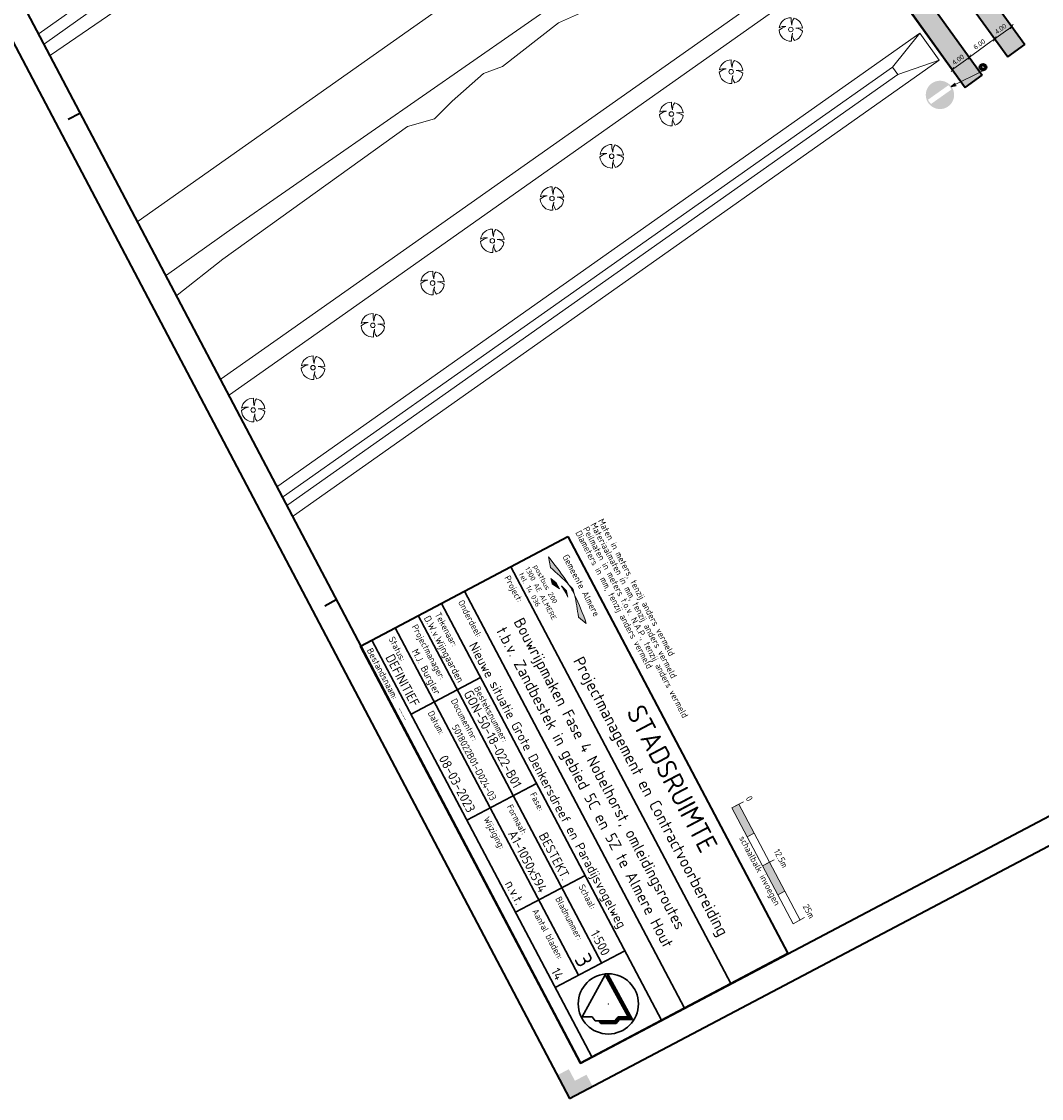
# Model space of a CAD drawing. Header units: metres. Extents: x 148691 to 149199, y 486355 to 486958.
# Tile 1 of 15: x 148832 to 149026, y 486355 to 486561. Entities that reach past the tile are written whole.
import ezdxf
from ezdxf.enums import TextEntityAlignment as Align

# ---------------------------------------------------------------- set-up
doc = ezdxf.new("R2010")
doc.units = ezdxf.units.M
doc.header["$MEASUREMENT"] = 0
doc.linetypes.add('DGN Style 2', pattern=[1, 0.6, -0.4])
doc.layers.get('Defpoints').update_dxf_attribs({"color": 253, "lineweight": 13})
for name, color, linetype, lineweight in [('B-BH-VW-VERKEERSTEKEN_BORD_A-S', 20, 'Continuous', 13), ('BWR-best-situatie', 2, 'Continuous', 13), ('BWR-nieuw-raster-betongranulaat 20%', 254, 'Continuous', 30), ('BWR-nieuw-straatmeubilair', 7, 'Continuous', 40), ('Level 1', 7, 'Continuous', 0), ('TOP-L-topo objecten punt', 7, 'Continuous', 0), ('TOP-L-topo objecten vlak', 7, 'Continuous', 0), ('TOP-L-water beschoeiing', 7, 'Continuous', 0), ('WVB-alg-noordpijl', 7, 'Continuous', 30), ('WVB-alg-onderhoek', 7, 'Continuous', 30), ('WVB-dim-terr-maatvoering 018', 7, 'Continuous', 13), ('WVB-pen-dik 035', 1, 'Continuous', 40), ('WVB-tekst-dik 018', 1, 'Continuous', 13), ('WVB-tekst-dik 025', 1, 'Continuous', 30), ('X-WE-AL-TEKENBLAD_TITELBLOK-S', 7, 'Continuous', 13)]:
    doc.layers.add(name, color=color, linetype=linetype, lineweight=lineweight)
doc.layers.add('BWR-alg-raster boundary', color=151, linetype='Continuous', lineweight=13, plot=False)
doc.styles.add('1 500   0.18', font='WORKING.shx', dxfattribs={"height": 0.9})
doc.styles.add('NLCS-T18', font='txt', dxfattribs={"height": 0.0018})
doc.styles.add('NLCS-T25', font='txt', dxfattribs={"height": 0.0025})
doc.styles.add('Style-NLCS-ISO', font='txt')
doc.dimstyles.new('TER 1 500', dxfattribs={"dimtxt": 0.9, "dimasz": 0.9, "dimexe": 0.45, "dimexo": 0.0625, "dimgap": 0.45, "dimtad": 1, "dimzin": 0, "dimdsep": 46, "dimtxsty": '1 500   0.18', "dimblk": 'TerminatorOpen_0.5', "dimcen": 0, "dimclrd": 256, "dimclre": 256, "dimclrt": 1, "dimazin": 0, "dimtfac": 1, "dimtdec": 0, "dimtmove": 1, "dimatfit": 1, "dimldrblk": 'TerminatorOpen_0.5', "dimfxl": 0.45, "dimfxlon": 1, "dimfrac": 2, "dimtolj": 1, "dimtzin": 0, "dimlwd": -1, "dimlwe": -1, "dimarcsym": 0})

# ---------------------------------------------------------------- blocks, each defined once
blk = doc.blocks.new('BBOOM')
at = {"layer": 'BWR-best-situatie'}
for p, q in [((0.016, 0.603), (0.016, 0.9)), ((0.016, 0.804), (0.016, 0.871)), ((0.26, 0.861), (0.15, 0.72)), ((-0.9, -0.042), (-0.637, 0.135)), ((-0.787, 0.185), (-0.89, 0.134)), ((-0.67, 0.217), (-0.787, 0.185)), ((-0.368, 0.218), (-0.67, 0.217)), ((-0.637, 0.135), (-0.368, 0.218)), ((0.083, 0.318), (0.016, 0.603)), ((0.116, 0.586), (0.083, 0.318)), ((0.15, 0.72), (0.116, 0.586)), ((0.384, 0.1), (0.586, 0.117)), ((0.551, 0.067), (0.384, 0.1)), ((0.752, 0), (0.551, 0.067)), ((0.586, 0.117), (0.895, 0.092)), ((0.89, -0.121), (0.752, 0)), ((0.133, -0.283), (0.05, -0.603)), ((0.05, -0.603), (0.051, -0.899)), ((0.116, -0.484), (0.133, -0.283)), ((0.184, -0.685), (0.116, -0.484)), ((0.293, -0.851), (0.184, -0.685))]:
    blk.add_line(p, q, dxfattribs=at)
blk.add_circle((0, 0), 0.174, dxfattribs=at)
for start, end in [(88.94952, 171.4867), (5.84469, 73.16138), (182.63746, 273.2485), (289.06871, 352.19696)]:
    blk.add_arc((-0.001, 0), 0.9, start, end, dxfattribs=at)
blk = doc.blocks.new('_Oblique_0.5')
at = {"color": 0, "linetype": 'ByBlock', "lineweight": -2}
for p, q in [((0, 0), (-1, 0)), ((0.5, 0.25), (-0.5, -0.25))]:
    blk.add_line(p, q, dxfattribs=at)
blk = doc.blocks.new('*D31')
at = {"layer": 'Defpoints', "color": 0, "lineweight": 40, "transparency": 16777216}
for p in [(149017.4, 486557.37), (149017.4, 486557.37), (149012.54, 486553.85)]:
    blk.add_point(p, dxfattribs=at)
at = {"layer": 'WVB-dim-terr-maatvoering 018', "transparency": 16777216}
for p, q in [((149013.27, 486554.38), (149016.67, 486556.84)), ((149017.4, 486557.37), (149017.67, 486557)), ((149012.54, 486553.85), (149012.8, 486553.49))]:
    blk.add_line(p, q, dxfattribs=at)
at = {"layer": 'WVB-dim-terr-maatvoering 018', "transparency": 16777216, "xscale": 0.9, "yscale": 0.9, "zscale": 0.9}
for p, rotation in [((149017.4, 486557.37), 35.84181214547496), ((149012.54, 486553.85), 215.8418121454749)]:
    blk.add_blockref('_Oblique_0.5', p, dxfattribs=dict(at, rotation=rotation))
at = {"layer": 'WVB-dim-terr-maatvoering 018', "color": 7, "transparency": 16777216, "insert": (149014.45, 486556.34), "char_height": 0.9, "attachment_point": 5, "rotation": 35.8418, "style": '1 500   0.18'}
blk.add_mtext('\\A1;\\C7;6.00', dxfattribs=at)
blk = doc.blocks.new('TerminatorOpen_0.5')
at = {"color": 0, "linetype": 'ByBlock', "lineweight": -2}
for q in [(-1, 0.25), (-1, 0), (-1, -0.25)]:
    blk.add_line((0, 0), q, dxfattribs=at)
blk = doc.blocks.new('*D30')
at = {"layer": 'Defpoints', "color": 0, "lineweight": 40, "transparency": 16777216}
for p in [(149020.65, 486559.71), (149023.11, 486556.3), (149019.87, 486553.96)]:
    blk.add_point(p, dxfattribs=at)
at = {"layer": 'WVB-dim-terr-maatvoering 018', "transparency": 16777216}
for p, q in [((149020.91, 486559.34), (149020.38, 486560.07)), ((149017.67, 486557), (149017.14, 486557.73)), ((149018.13, 486557.89), (149019.92, 486559.18))]:
    blk.add_line(p, q, dxfattribs=at)
at = {"layer": 'WVB-dim-terr-maatvoering 018', "transparency": 16777216, "xscale": 0.9, "yscale": 0.9, "zscale": 0.9}
for p, rotation in [((149020.65, 486559.71), 35.84181214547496), ((149017.4, 486557.37), 215.8418121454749)]:
    blk.add_blockref('_Oblique_0.5', p, dxfattribs=dict(at, rotation=rotation))
at = {"layer": 'WVB-dim-terr-maatvoering 018', "color": 7, "transparency": 16777216, "insert": (149018.5, 486559.27), "char_height": 0.9, "attachment_point": 5, "rotation": 35.8418, "style": '1 500   0.18'}
blk.add_mtext('\\A1;\\C7;4.00', dxfattribs=at)
blk = doc.blocks.new('*D32')
at = {"layer": 'Defpoints', "color": 0, "lineweight": 40, "transparency": 16777216}
for p in [(149012.54, 486553.85), (149015, 486550.45), (149011.76, 486548.1)]:
    blk.add_point(p, dxfattribs=at)
at = {"layer": 'WVB-dim-terr-maatvoering 018', "transparency": 16777216}
for p, q in [((149010.03, 486552.04), (149011.81, 486553.33)), ((149012.8, 486553.49), (149012.28, 486554.22)), ((149009.56, 486551.15), (149009.03, 486551.88))]:
    blk.add_line(p, q, dxfattribs=at)
at = {"layer": 'WVB-dim-terr-maatvoering 018', "transparency": 16777216, "xscale": 0.9, "yscale": 0.9, "zscale": 0.9}
for p, rotation in [((149012.54, 486553.85), 35.84181214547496), ((149009.3, 486551.51), 215.8418121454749)]:
    blk.add_blockref('_Oblique_0.5', p, dxfattribs=dict(at, rotation=rotation))
at = {"layer": 'WVB-dim-terr-maatvoering 018', "color": 7, "transparency": 16777216, "insert": (149010.39, 486553.41), "char_height": 0.9, "attachment_point": 5, "rotation": 35.8418, "style": '1 500   0.18'}
blk.add_mtext('\\A1;\\C7;4.00', dxfattribs=at)
blk = doc.blocks.new('RVVBOR')
at = {"layer": 'BWR-nieuw-straatmeubilair'}
for p, q in [((0, 0.33), (-0.28, -0.16)), ((0, 0.33), (0.28, -0.16)), ((-0.28, -0.16), (0.28, -0.16))]:
    blk.add_line(p, q, dxfattribs=at)
blk.add_circle((0, 0), 0.325, dxfattribs=at)
blk = doc.blocks.new('C02')
at = {"layer": 'Level 1', "linetype": 'Continuous', "lineweight": 0}
h = blk.add_hatch(color=1, dxfattribs=at)
h.paths.add_polyline_path([(0.053, 0.001, 0.915019), (0.039, 0.6, 1.092839)])
h.paths.add_polyline_path([(-0.245, 0.252), (-0.248, 0.266), (-0.25, 0.28), (-0.251, 0.294), (-0.251, 0.307), (-0.251, 0.321), (-0.25, 0.336), (-0.248, 0.349), (-0.245, 0.363), (0.045, 0.363), (0.284, 0.363), (0.287, 0.349), (0.289, 0.336), (0.29, 0.321), (0.29, 0.307), (0.29, 0.294), (0.289, 0.28), (0.287, 0.266), (0.284, 0.252), (0.047, 0.252)], flags=16)
blk = doc.blocks.new('*U55')
at = {"layer": 'WVB-tekst-dik 018', "lineweight": 0}
blk.add_hatch(color=256, dxfattribs=at).paths.add_polyline_path([(-0.42, 0.64, 0.028214), (-3.79, 0.14), (-2.77, -0.17, -0.022049)])
at = {"layer": 'WVB-tekst-dik 018', "lineweight": 0, "extrusion": (0, 0, -1)}
for points in [[(0.65, -0.07, 0.038766), (-0.64, -0.02, -0.013367), (-0.01, 0.14)], [(0.42, 0.64, 0.02506), (-0.72, 0.67, -0.008039), (-0.2, 0.8)], [(-0.72, 0.67, 0.022195), (-2.85, -0.02), (-3.79, 0.37, -0.031561)], [(1.79, -0.65, 0.015018), (1.27, -0.8), (0.5, -0.38), (1.17, -0.38)]]:
    blk.add_hatch(color=256, dxfattribs=at).paths.add_polyline_path(points)
at = {"layer": 'WVB-tekst-dik 018', "lineweight": 0, "flags": 128}
for points in [[(-0.42, 0.64, 0.028214), (-3.79, 0.14), (-2.77, -0.17, -0.022049)], [(-0.65, -0.07, -0.038766), (0.64, -0.02, 0.013367), (0.01, 0.14)], [(-0.42, 0.64, -0.02506), (0.72, 0.67, 0.008039), (0.2, 0.8)], [(0.72, 0.67, -0.022195), (2.85, -0.02), (3.79, 0.37, 0.031561)], [(-1.79, -0.65, -0.015018), (-1.27, -0.8), (-0.5, -0.38), (-1.17, -0.38)]]:
    blk.add_lwpolyline(points, format="xyb", close=True, dxfattribs=at)
at = {"layer": 'WVB-tekst-dik 018', "lineweight": 0, "extrusion": (0, 0, -1)}
blk.add_arc((-2.99, -10.66), 11.21, 71.0275, 74.56, dxfattribs=at)
at = {"layer": 'WVB-tekst-dik 018', "lineweight": 0}
blk.add_arc((3.6, -13.99), 15.17, 102.9565, 105.3929, dxfattribs=at)
blk = doc.blocks.new('ONDERHOEK PMCV')
at = {"layer": 'BWR-alg-raster boundary', "linetype": 'DGN Style 2'}
for p, q in [((-0.04412, 0.11167), (-0.04412, 0.10667)), ((-0.01912, 0.10967), (-0.06912, 0.10967))]:
    blk.add_line(p, q, dxfattribs=at)
at = {"layer": 'BWR-alg-raster boundary', "linetype": 'DGN Style 2', "flags": 128}
blk.add_lwpolyline([(-0.06912, 0.11167), (-0.06912, 0.10667), (-0.01912, 0.10667), (-0.01912, 0.11167)], dxfattribs=at)
for points in [[(-0.05662, 0.10667), (-0.06912, 0.10667), (-0.06912, 0.10967), (-0.05662, 0.10967)], [(-0.04412, 0.10967), (-0.03162, 0.10967), (-0.03162, 0.10667), (-0.04412, 0.10667)]]:
    blk.add_lwpolyline(points, close=True, dxfattribs=at)
at = {"layer": 'BWR-alg-raster boundary'}
blk.add_point((-0.025, 0.02999), dxfattribs=at)
at = {"layer": 'BWR-alg-raster boundary', "linetype": 'DGN Style 2'}
blk.add_solid([(-0.05662, 0.10667), (-0.06912, 0.10667), (-0.05662, 0.10967), (-0.06912, 0.10967)], dxfattribs=at)
at = {"layer": 'BWR-alg-raster boundary', "linetype": 'DGN Style 2', "extrusion": (0, 0, -1)}
blk.add_solid([(0.04412, 0.10967), (0.03162, 0.10967), (0.04412, 0.10667), (0.03162, 0.10667)], dxfattribs=at)
at = {"layer": 'WVB-alg-onderhoek', "lineweight": 30}
for p, q in [((-0.19, 0.07498), (-0.01, 0.07498)), ((-0.19, 0.05498), (-0.01, 0.05498)), ((-0.19, 0.04499), (-0.01, 0.04499)), ((-0.15801, 0.04499), (-0.15801, 0.015)), ((-0.11226, 0.04499), (-0.11226, 0.015)), ((-0.0725, 0.015), (-0.0725, 0.04499)), ((-0.04, 0.015), (-0.04, 0.04499)), ((-0.19, 0.03499), (-0.04006, 0.03499)), ((-0.19, 0.02499), (-0.04006, 0.02499)), ((-0.19, 0.015), (-0.01, 0.015))]:
    blk.add_line(p, q, dxfattribs=at)
at = {"layer": 'WVB-alg-onderhoek', "lineweight": 40, "flags": 128}
blk.add_lwpolyline([(-0.19, 0.09957), (-0.01, 0.09957), (-0.01, 0.01), (-0.19, 0.01)], close=True, dxfattribs=at)
at = {"layer": 'WVB-tekst-dik 018', "lineweight": 0, "xscale": 0.003859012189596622, "yscale": 0.003859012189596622, "zscale": 0.003859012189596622}
blk.add_blockref('*U55', (-0.17194, 0.0889), dxfattribs=at)
at = {"layer": 'BWR-alg-raster boundary', "linetype": 'DGN Style 2', "style": 'Style-NLCS-ISO'}
blk.add_text('schaalbalk invoegen', height=0.0025, dxfattribs=at).set_placement((-0.04298, 0.10364), align=Align.CENTER)
at = {"layer": 'WVB-tekst-dik 018', "lineweight": 40, "style": 'Style-NLCS-ISO'}
blk.add_text('STADSRUIMTE', height=0.0075, dxfattribs=at).set_placement((-0.08969, 0.09167), align=Align.MIDDLE_CENTER)
at = {"layer": 'WVB-tekst-dik 018', "style": 'Style-NLCS-ISO'}
for s, p in [('postbus 200', (-0.17796, 0.08359)), ('1300 AE ALMERE', (-0.17566, 0.08034)), ('tel. 14 036', (-0.17888, 0.0773))]:
    blk.add_text(s, height=0.0019681, rotation=360, dxfattribs=at).set_placement(p, align=Align.MIDDLE_CENTER)
at = {"layer": 'WVB-tekst-dik 018', "lineweight": 30, "style": 'Style-NLCS-ISO'}
blk.add_text('Projectmanagement en Contractvoorbereiding', height=0.0044985, dxfattribs=at).set_placement((-0.08747, 0.0814), align=Align.MIDDLE_CENTER)
at = {"layer": 'WVB-tekst-dik 018', "style": 'NLCS-T25'}
for s, height, p in [('Project:', 0.002499, (-0.1875, 0.07073)), ('Onderdeel:', 0.002499, (-0.1875, 0.05074)), ('Tekenaar:', 0.002499, (-0.1875, 0.04073)), ('Besteksnummer:', 0.0024991, (-0.1555, 0.04074)), ('Fase:', 0.002499, (-0.10976, 0.04074)), ('Schaal:', 0.002499, (-0.07, 0.04074)), ('Projectmanager:', 0.0024991, (-0.1875, 0.03073)), ('Documentnr:', 0.0024991, (-0.1555, 0.03074)), ('Formaat:', 0.002499, (-0.10976, 0.03074)), ('Bladnummer:', 0.0024991, (-0.07, 0.03074)), ('Status:', 0.002499, (-0.1875, 0.02074)), ('Datum:', 0.002499, (-0.1555, 0.02074)), ('Wijziging:', 0.002499, (-0.10976, 0.02074)), ('Aantal bladen:', 0.0024991, (-0.07, 0.02074)), ('Bestandsnaam: ', 0.0024991, (-0.1875, 0.01133))]:
    blk.add_text(s, height=height, dxfattribs=at).set_placement(p)
at = {"layer": 'WVB-tekst-dik 018', "attachment_point": 7}
for s, insert, char_height, line_spacing_factor, style in [('Maten in meters, tenzij anders vermeld \\PMateriaalmaten in mm, tenzij anders vermeld ^JPeilmaten in meters t.o.v. N.A.P., tenzij anders vermeld \\PDiameters in mm, tenzij anders vermeld ^J', (-0.19, 0.10199), 0.0025, 0.779777, 'Style-NLCS-ISO'), ('----', (-0.16227, 0.01133), 0.001799, 1.8, 'NLCS-T18')]:
    blk.add_mtext(s, dxfattribs=dict(at, insert=insert, char_height=char_height, line_spacing_factor=line_spacing_factor, style=style))
at = {"layer": 'WVB-tekst-dik 025', "style": 'Style-NLCS-ISO', "flags": 2}
blk.add_attdef('NL_META_EIGENAAR', text='', height=0.00253, dxfattribs=at).set_placement((-0.17116, 0.0954), align=Align.MIDDLE_CENTER)
at = {"layer": 'WVB-tekst-dik 025', "style": 'Style-NLCS-ISO', "flags": 12}
for tag, height, p in [('NL_META_OPSTELLER', 0.0027, (-0.16003, 0.03635)), ('NL_META_BEHOORT_BIJ', 0.0036, (-0.11433, 0.03636)), ('NL_META_PROJECTFASE', 0.0036, (-0.07452, 0.03636)), ('NL_META_SCHAAL', 0.0036, (-0.04202, 0.03636)), ('NL_META_AUTORISATOR', 0.0027, (-0.16003, 0.02636)), ('NL_META_ID_NUMMER', 0.0027, (-0.11433, 0.02636)), ('NL_META_BLADNUMMER', 0.0063, (-0.04202, 0.02636)), ('NL_META_DOCUMENTSTATUS', 0.0036, (-0.16003, 0.01636)), ('NL_META_REVISIE', 0.0036, (-0.07452, 0.01637)), ('NL_META_AANTAL_BLADEN', 0.0036, (-0.04202, 0.01637))]:
    blk.add_attdef(tag, text='', height=height, dxfattribs=at).set_placement(p, align=Align.RIGHT)
at = {"layer": 'WVB-tekst-dik 025', "style": 'Style-NLCS-ISO'}
for tag, p in [('NL_META_TEKENBLADFORMAAT', (-0.07452, 0.02636)), ('NL_META_UITGAVE', (-0.11433, 0.01637))]:
    blk.add_attdef(tag, text='', height=0.0036, dxfattribs=at).set_placement(p, align=Align.RIGHT)
at = {"layer": 'WVB-tekst-dik 025', "style": 'Style-NLCS-ISO', "flags": 12}
for tag, height in [('NL_META_TEKENINGOMSCHRIJVING_1', 0.00432), ('NL_META_PROJECTOMSCHRIJVING', 0.0036)]:
    blk.add_attdef(tag, (0, 0), '', height=height, dxfattribs=at)
at = {"layer": 'WVB-tekst-dik 025', "style": 'Style-NLCS-ISO'}
blk.add_attdef('NL_META_TEKENINGOMSCHRIJVING', (0, 0), '', height=0.00432, dxfattribs=at)
at = {"layer": 'X-WE-AL-TEKENBLAD_TITELBLOK-S', "ltscale": 500, "style": 'Style-NLCS-ISO', "flags": 12}
blk.add_attdef('NL_META_PROJECTOMSCHRIJVING', (0, 0), '', height=0.000025, dxfattribs=at)
blk = doc.blocks.new('schaal 1-500')
at = {"layer": 'B-BH-VW-VERKEERSTEKEN_BORD_A-S', "color": 7, "lineweight": 13, "ltscale": 500}
for p, q in [((0, 0), (0, 0.005)), ((0.025, 0), (0.025, 0.005)), ((0.05, 0), (0.05, 0.005)), ((0, 0.003), (0.05, 0.003)), ((0, 0), (0.05, 0)), ((0.0125, 0), (0.0125, 0.003)), ((0.0375, 0), (0.0375, 0.003))]:
    blk.add_line(p, q, dxfattribs=at)
at = {"layer": 'B-BH-VW-VERKEERSTEKEN_BORD_A-S', "color": 7, "lineweight": 13, "ltscale": 500, "extrusion": (0, 0, -1)}
blk.add_solid([(0, 0.003), (-0.0125, 0.003), (0, 0), (-0.0125, 0)], dxfattribs=at)
at = {"layer": 'B-BH-VW-VERKEERSTEKEN_BORD_A-S', "color": 7, "lineweight": 13, "ltscale": 500}
blk.add_solid([(0.025, 0.003), (0.0375, 0.003), (0.025, 0), (0.0375, 0)], dxfattribs=at)
at = {"layer": 'B-BH-VW-VERKEERSTEKEN_BORD_A-S', "color": 7, "lineweight": 13, "ltscale": 500, "style": 'Style-NLCS-ISO'}
for s, p in [('0', (-0.00007, 0.00629)), ('12.5m', (0.02576, 0.00629)), ('25m ', (0.04935, 0.00629))]:
    blk.add_text(s, height=0.0025, dxfattribs=at).set_placement(p, align=Align.CENTER)
blk = doc.blocks.new('NPIJL')
at = {"layer": 'WVB-alg-noordpijl'}
for p, q in [((-0.001225, 0.011045), (-0.00998, -0.00495)), ((0.007525, -0.00495), (-0.001225, 0.011045)), ((-0.00009, 0.01105), (-0.00066, 0.01001)), ((-0.000635, 0.00996), (0.00051, 0.00996)), ((-0.00055, 0.01021), (0.000365, 0.01021)), ((-0.000495, 0.00971), (0.000645, 0.00971)), ((-0.00042, 0.010455), (0.00024, 0.010455)), ((-0.00036, 0.00946), (0.00078, 0.00946)), ((-0.000275, 0.01071), (0.000095, 0.01071)), ((-0.00022, 0.00921), (0.000915, 0.009205)), ((0.00921, -0.00595), (-0.00009, 0.01105)), ((-0.000085, 0.00896), (0.001055, 0.00896)), ((0.00005, 0.00871), (0.00119, 0.00871)), ((0.00019, 0.008465), (0.001325, 0.00846)), ((0.000325, 0.00821), (0.001465, 0.008215)), ((0.00046, 0.00796), (0.0016, 0.00796)), ((0.0006, 0.00771), (0.001735, 0.00771)), ((0.000735, 0.00746), (0.001875, 0.00746)), ((0.00087, 0.00721), (0.00201, 0.00721)), ((0.00101, 0.00696), (0.002145, 0.00696)), ((0.001145, 0.00671), (0.002285, 0.00671)), ((0.00128, 0.00646), (0.00242, 0.00646)), ((0.00142, 0.00621), (0.00256, 0.00621)), ((0.001555, 0.00596), (0.0027, 0.00596)), ((0.001695, 0.00571), (0.00283, 0.00571)), ((0.00183, 0.005455), (0.00297, 0.00546)), ((0.00197, 0.00521), (0.00311, 0.00521)), ((0.002105, 0.00496), (0.00324, 0.004965)), ((0.002245, 0.00471), (0.003385, 0.00471)), ((0.00238, 0.004455), (0.003515, 0.004465)), ((0.002515, 0.00421), (0.00365, 0.00421)), ((0.002655, 0.00396), (0.003795, 0.00396)), ((0.00279, 0.00371), (0.003925, 0.00371)), ((0.00293, 0.003465), (0.00406, 0.00346)), ((0.00306, 0.00321), (0.0042, 0.00321)), ((0.0032, 0.00296), (0.004335, 0.00296)), ((0.003335, 0.00271), (0.00447, 0.00271)), ((0.00347, 0.00246), (0.00461, 0.00246)), ((0.00361, 0.00221), (0.00475, 0.00221)), ((0.003745, 0.00196), (0.004885, 0.00196)), ((0.00388, 0.001705), (0.00502, 0.00171)), ((0.00402, 0.00146), (0.00516, 0.00146)), ((0.004155, 0.00121), (0.005295, 0.00121)), ((0.004295, 0.00096), (0.00543, 0.00096)), ((0.00443, 0.00071), (0.00557, 0.00071)), ((0.004565, 0.00046), (0.005705, 0.00046)), ((0.0047, 0.00021), (0.00584, 0.00021)), ((0.00484, -0.00004), (0.00598, -0.00004)), ((0.004975, -0.00029), (0.00612, -0.00029)), ((0.00511, -0.00054), (0.00625, -0.000535)), ((0.005255, -0.00079), (0.006385, -0.00079)), ((0.005385, -0.00104), (0.00653, -0.00104)), ((0.00553, -0.00129), (0.00666, -0.00129)), ((0.00566, -0.00154), (0.006795, -0.00154)), ((0.005795, -0.00179), (0.006935, -0.00179)), ((0.005935, -0.00204), (0.00707, -0.00204)), ((0.00607, -0.00229), (0.007205, -0.00229)), ((0.006205, -0.00254), (0.007345, -0.00254)), ((0.006345, -0.00279), (0.007475, -0.002785)), ((0.00648, -0.003035), (0.00762, -0.00304)), ((0.006615, -0.00329), (0.007755, -0.00329)), ((0.006755, -0.00354), (0.00789, -0.00354)), ((0.00689, -0.003785), (0.00803, -0.00379)), ((0.00703, -0.00404), (0.008165, -0.004035)), ((-0.00998, -0.00495), (-0.00623, -0.00495)), ((-0.00623, -0.00495), (-0.004975, -0.006455)), ((-0.004975, -0.006455), (0.002525, -0.006455)), ((-0.003675, -0.00645), (-0.002845, -0.00745)), ((-0.0036, -0.00654), (0.00375, -0.00654)), ((-0.00339, -0.00679), (0.00354, -0.00679)), ((-0.00318, -0.00704), (0.003325, -0.00704)), ((-0.002975, -0.00729), (0.00313, -0.00729)), ((-0.002845, -0.00745), (0.002985, -0.00745)), ((0.002525, -0.006455), (0.003775, -0.00495)), ((0.00266, -0.00629), (0.003955, -0.00629)), ((0.002865, -0.00604), (0.004165, -0.006035)), ((0.002985, -0.00745), (0.00424, -0.00595)), ((0.003075, -0.00579), (0.00912, -0.00579)), ((0.003285, -0.00554), (0.008985, -0.00554)), ((0.003485, -0.00529), (0.00885, -0.00529)), ((0.0037, -0.00504), (0.00871, -0.00504)), ((0.003775, -0.00495), (0.007525, -0.00495)), ((0.00424, -0.00595), (0.00921, -0.00595)), ((0.007165, -0.00429), (0.0083, -0.00429)), ((0.007295, -0.00454), (0.00844, -0.004535)), ((0.007435, -0.00479), (0.008575, -0.004785))]:
    blk.add_line(p, q, dxfattribs=at)
blk.add_circle((0, 0), 0.0115, dxfattribs=at)

msp = doc.modelspace()

# ---------------------------------------------------------------- hatches: boundary and pattern name
at = {"layer": 'WVB-alg-onderhoek', "lineweight": 40}
msp.add_hatch(color=256, dxfattribs=at).paths.add_polyline_path([(148936.168, 486355.093), (148933.837, 486359.517), (148936.049, 486360.682), (148937.215, 486358.471), (148939.426, 486359.636), (148940.592, 486357.425)])

# ---------------------------------------------------------------- linework, layer by layer
at = {"layer": 'BWR-nieuw-raster-betongranulaat 20%', "flags": 128}
for points in [[(149023.108, 486556.303), (149019.865, 486553.96), (149008.735, 486569.369), (149012.001, 486571.679)], [(149015.001, 486550.447), (149011.759, 486548.105), (149000.57, 486563.595), (149003.836, 486565.905)]]:
    msp.add_lwpolyline(points, close=True, dxfattribs=at)
at = {"layer": 'BWR-nieuw-raster-betongranulaat 20%'}
for points in [[(149023.108, 486556.303), (149019.865, 486553.96), (149012.001, 486571.679), (149008.735, 486569.369)], [(149015.001, 486550.447), (149011.759, 486548.105), (149003.836, 486565.905), (149000.57, 486563.595)]]:
    msp.add_solid(points, dxfattribs=at)
at = {"layer": 'TOP-L-topo objecten vlak', "color": 7, "linetype": 'Continuous', "lineweight": 0}
for p, q in [((148941.684, 486633.964), (148834.887, 486558.385)), ((148942.705, 486632.55), (148835.934, 486556.402)), ((148971.841, 486590.756), (148872.206, 486521.489)), ((148886.245, 486500), (148991.596, 486574.311)), ((148850.392, 486563.342), (148837.067, 486554.255)), ((148940.976, 486563.498), (148934.096, 486560.422)), ((148934.096, 486560.422), (148923.411, 486552.073)), ((149003.069, 486558.427), (148880.479, 486472.003)), ((148931.208, 486500), (149006.753, 486553.327)), ((148997.859, 486551.978), (148881.546, 486469.981)), ((148923.411, 486552.073), (148919.751, 486550.755)), ((148998.88, 486550.564), (148882.367, 486468.425)), ((148919.751, 486550.755), (148913.75, 486545.482)), ((148913.75, 486545.482), (148910.383, 486542.113)), ((148910.383, 486542.113), (148905.26, 486540.649)), ((148905.26, 486540.649), (148869.983, 486515.309)), ((148872.206, 486521.489), (148859.237, 486512.249)), ((148869.983, 486515.309), (148861.235, 486508.465)), ((148869.675, 486492.472), (148880.36, 486500)), ((148871.275, 486489.441), (148886.245, 486500)), ((148883.485, 486466.307), (148931.208, 486500))]:
    msp.add_line(p, q, dxfattribs=at)
at = {"layer": 'TOP-L-topo objecten vlak', "linetype": 'Continuous', "lineweight": 0}
for p, q in [((148997.859, 486551.978), (149003.069, 486558.427)), ((149003.069, 486558.427), (149006.753, 486553.327)), ((148998.88, 486550.564), (149006.753, 486553.327)), ((148997.859, 486551.978), (148998.88, 486550.564))]:
    msp.add_line(p, q, dxfattribs=at)
at = {"layer": 'TOP-L-topo objecten vlak', "color": 7, "linetype": 'Continuous', "lineweight": 0, "flags": 128}
for points in [[(148970.327, 486603.755), (148910.369, 486562.405), (148853.791, 486522.569)], [(148861.235, 486508.465), (148869.983, 486515.309), (148905.26, 486540.649), (148910.383, 486542.113), (148913.75, 486545.482), (148919.751, 486550.755), (148923.411, 486552.073), (148934.096, 486560.422), (148940.976, 486563.498), (148950.197, 486570.235), (148961.761, 486579.756), (148971.203, 486586.713)], [(148983.114, 486572.391), (148880.36, 486500), (148869.675, 486492.472)]]:
    msp.add_lwpolyline(points, dxfattribs=at)
at = {"layer": 'TOP-L-water beschoeiing', "color": 7, "linetype": 'Continuous', "lineweight": 0}
msp.add_line((148880.36, 486500), (148869.675, 486492.472), dxfattribs=at)
at = {"layer": 'WVB-alg-onderhoek', "lineweight": 40}
for p, q in [((148691.402, 486819.544), (148936.168, 486355.093)), ((148840.474, 486542.039), (148842.685, 486543.205)), ((148936.168, 486355.093), (149198.915, 486493.561)), ((148889.427, 486449.149), (148891.639, 486450.315))]:
    msp.add_line(p, q, dxfattribs=at)
at = {"layer": 'WVB-alg-onderhoek', "lineweight": 40, "flags": 128}
msp.add_lwpolyline([(148700.488, 486813.029), (148938.261, 486361.848), (149192.16, 486495.653), (148954.388, 486946.834)], close=True, dxfattribs=at)
at = {"layer": 'WVB-pen-dik 035'}
for p, q in [((148967.784, 486615.814), (149015.001, 486550.447)), ((148964.542, 486613.472), (149011.759, 486548.105)), ((149004.83, 486574.775), (149019.865, 486553.96)), ((149010.577, 486573.649), (149023.108, 486556.303)), ((149019.865, 486553.96), (149023.108, 486556.303)), ((149011.759, 486548.105), (149015.001, 486550.447))]:
    msp.add_line(p, q, dxfattribs=at)

# ---------------------------------------------------------------- block references
at = {"layer": 'B-BH-VW-VERKEERSTEKEN_BORD_A-S', "color": 7, "lineweight": 13, "ltscale": 500, "xscale": 500, "yscale": 500, "zscale": 500, "rotation": 297.8247840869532}
msp.add_blockref('schaal 1-500', (148967.206, 486410.555), dxfattribs=at)
at = {"layer": 'BWR-nieuw-straatmeubilair', "xscale": 2, "yscale": 2, "zscale": 2, "rotation": 35.2816384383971}
msp.add_blockref('RVVBOR', (149015.147, 486551.967), dxfattribs=at)
at = {"layer": 'Level 1', "color": 1, "linetype": 'Continuous', "lineweight": 0, "xscale": 9, "yscale": 9, "zscale": 9, "rotation": 35.2663116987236}
msp.add_blockref('C02', (149008.343, 486544.372), dxfattribs=at)
at = {"layer": 'TOP-L-topo objecten punt', "color": 7, "linetype": 'Continuous', "lineweight": 0, "xscale": 2.5, "yscale": 2.5, "zscale": 2.5}
for p in [(148978.445, 486559.162), (148967.044, 486551.094), (148955.643, 486543.026), (148944.241, 486534.958), (148932.84, 486526.89), (148921.439, 486518.822), (148910.038, 486510.753), (148898.637, 486502.685), (148887.209, 486494.598), (148875.781, 486486.511)]:
    msp.add_blockref('BBOOM', p, dxfattribs=at)
at = {"layer": 'WVB-alg-noordpijl', "xscale": 500, "yscale": 500, "zscale": 500}
msp.add_blockref('NPIJL', (148943.597, 486373.146), dxfattribs=at)
at = {"layer": 'WVB-tekst-dik 018'}
ref = msp.add_blockref('ONDERHOEK PMCV', (148936.168, 486355.093), dxfattribs=dict(at, xscale=500, yscale=500, zscale=500, rotation=297.8247840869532))
ref.add_attrib('NL_META_EIGENAAR', 'Gemeente Almere', dxfattribs={"layer": 'WVB-tekst-dik 025', "height": 1.26519, "rotation": 297.82478, "style": 'Style-NLCS-ISO'}).set_placement((148938.405, 486453.043), align=Align.MIDDLE_CENTER)
ref.add_attrib('NL_META_PROJECTOMSCHRIJVING', 'Nieuwe situatie Grote Denkersdreef en Paradijsvogelweg', (148916.924, 486441.623), dxfattribs={"layer": 'WVB-tekst-dik 025', "height": 1.79938, "rotation": 297.82478, "style": 'Style-NLCS-ISO'})
ref.add_attrib('NL_META_TEKENINGOMSCHRIJVING_1', 't.b.v. Zandbestek in gebied 5C en 5Z te Almere Hout', (148922.128, 486444.37), dxfattribs={"layer": 'WVB-tekst-dik 025', "height": 2.15926, "rotation": 297.82478, "style": 'Style-NLCS-ISO'})
ref.add_attrib('NL_META_PROJECTFASE', 'BESTEKT.', dxfattribs={"layer": 'WVB-tekst-dik 025', "height": 1.7994, "rotation": 297.82478, "style": 'Style-NLCS-ISO'}).set_placement((148934.854, 486396.528), align=Align.RIGHT)
ref.add_attrib('NL_META_SCHAAL', '1:500', dxfattribs={"layer": 'WVB-tekst-dik 025', "height": 1.7994, "rotation": 297.82478, "style": 'Style-NLCS-ISO'}).set_placement((148942.439, 486382.157), align=Align.RIGHT)
ref.add_attrib('NL_META_BEHOORT_BIJ', 'GON-50-18-022-B01', dxfattribs={"layer": 'WVB-tekst-dik 025', "height": 1.79938, "rotation": 297.82478, "style": 'Style-NLCS-ISO'}).set_placement((148925.562, 486414.134), align=Align.RIGHT)
ref.add_attrib('NL_META_DOCUMENTSTATUS', 'DEFINITIEF', dxfattribs={"layer": 'WVB-tekst-dik 025', "height": 1.7994, "rotation": 297.82478, "style": 'Style-NLCS-ISO'}).set_placement((148906.052, 486429.675), align=Align.RIGHT)
ref.add_attrib('NL_META_OPSTELLER', 'D.W.v.Wijngaarden', dxfattribs={"layer": 'WVB-tekst-dik 025', "height": 1.34954, "rotation": 297.82478, "style": 'Style-NLCS-ISO'}).set_placement((148914.891, 486434.34), align=Align.RIGHT)
ref.add_attrib('NL_META_AUTORISATOR', 'M.J. Burgler', dxfattribs={"layer": 'WVB-tekst-dik 025', "height": 1.34954, "rotation": 297.82478, "style": 'Style-NLCS-ISO'}).set_placement((148910.474, 486432.008), align=Align.RIGHT)
ref.add_attrib('NL_META_BLADNUMMER', '3', dxfattribs={"layer": 'WVB-tekst-dik 025', "height": 3.149, "rotation": 297.82478, "style": 'Style-NLCS-ISO'}).set_placement((148938.017, 486379.823), align=Align.RIGHT)
ref.add_attrib('NL_META_AANTAL_BLADEN', '14', dxfattribs={"layer": 'WVB-tekst-dik 025', "height": 1.7994, "rotation": 297.82478, "style": 'Style-NLCS-ISO'}).set_placement((148933.599, 486377.492), align=Align.RIGHT)
ref.add_attrib('NL_META_REVISIE', 'n.v.t.', dxfattribs={"layer": 'WVB-tekst-dik 025', "height": 1.7994, "rotation": 297.82478, "style": 'Style-NLCS-ISO'}).set_placement((148926.014, 486391.863), align=Align.RIGHT)
ref.add_attrib('NL_META_ID_NUMMER', '5018022B01-D024-03', dxfattribs={"layer": 'WVB-tekst-dik 025', "height": 1.34954, "rotation": 297.82478, "style": 'Style-NLCS-ISO'}).set_placement((148921.14, 486411.8), align=Align.RIGHT)
ref.add_attrib('NL_META_TEKENINGOMSCHRIJVING', 'Bouwrijpmaken Fase 4 Nobelhorst, omleidingsroutes', (148925.445, 486446.12), dxfattribs={"layer": 'WVB-tekst-dik 025', "height": 2.15926, "rotation": 297.82478, "style": 'Style-NLCS-ISO'})
ref.add_attrib('NL_META_TEKENBLADFORMAAT', 'A1-1050x594', dxfattribs={"layer": 'WVB-tekst-dik 025', "height": 1.79938, "rotation": 297.82478, "style": 'Style-NLCS-ISO'}).set_placement((148930.432, 486394.195), align=Align.RIGHT)
ref.add_attrib('NL_META_UITGAVE', '08-03-2023', dxfattribs={"layer": 'WVB-tekst-dik 025', "height": 1.7994, "rotation": 297.82478, "style": 'Style-NLCS-ISO'}).set_placement((148916.722, 486409.469), align=Align.RIGHT)

# ---------------------------------------------------------------- dimensions: what is measured, and where the dimension line sits
at = {"layer": 'WVB-dim-terr-maatvoering 018'}
for base, p1, p2, picture, middle in [((149020.647, 486559.71), (149019.865, 486553.96), (149023.108, 486556.303), '*D30', (149018.498, 486559.268)), ((149017.404, 486557.367), (149012.54, 486553.854), (149017.404, 486557.367), '*D31', (149014.445, 486556.34)), ((149012.54, 486553.854), (149011.759, 486548.105), (149015.001, 486550.447), '*D32', (149010.392, 486553.413))]:
    dim = msp.add_linear_dim(base=base, p1=p1, p2=p2, angle=35.84181, text='\\C7;<>', dimstyle='TER 1 500', override={"dimblk": '_Oblique_0.5', "dimclrt": 7, "dimtdec": 2, "dimtmove": 2, "dimatfit": 3, "dimfrac": 0}, dxfattribs=at)
    dim.commit()
    dim.dimension.update_dxf_attribs({"geometry": picture, "text_midpoint": middle})

# ---------------------------------------------------------------- leaders
msp.add_leader([(149009.098, 486548.295), (149015.523, 486551.436)], dimstyle='TER 1 500', override={"dimscale": 1, "dimclrd": 0}, dxfattribs=at)

doc.saveas('drawing.dxf')
